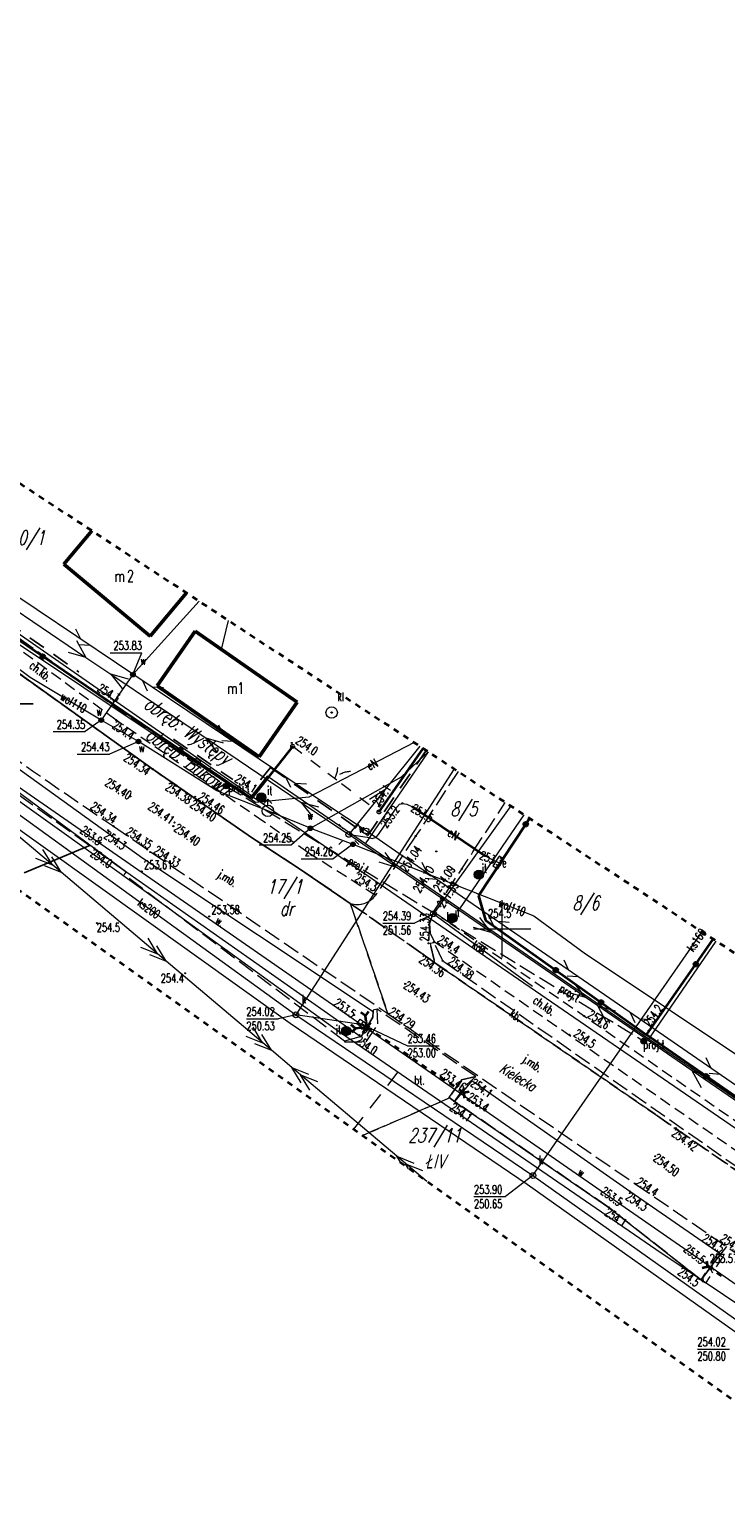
# Model space of a CAD drawing. Header units: metres. Extents: x 7443272 to 7443636, y 5636784 to 5637178.
# Tile 15 of 17: x 7443459 to 7443519, y 5637050 to 5637178. Entities that reach past the tile are written whole.
import ezdxf
from ezdxf.enums import TextEntityAlignment as Align

# ---------------------------------------------------------------- set-up
doc = ezdxf.new("R2010")
doc.units = ezdxf.units.M
doc.header["$MEASUREMENT"] = 0
for name, pattern in [('1', [0]), ('1_OTDN_A', [2, 1, -1]), ('1_OTKC', [1.5, 1, -0.5]), ('1_OTKJ', [2, 1.5, -0.5]), ('1_OTKK', [0]), ('1_OTKR_A', [2, 1, -1]), ('1_OTKU', [2, 1.5, -0.5]), ('1_OTKZ_A', [1, 0.5, -0.5]), ('1_OTOB', [2, 1, -1]), ('1_OTOO', [7.5, 7.5]), ('1_SUEP_A', [0]), ('1_SUKP', [0]), ('1_SULO', [0]), ('1_SUPP_P', [2, 1.5, -0.5]), ('1_SUTP_A', [0]), ('1_SUWP', [0]), ('2_EGBN', [0]), ('2_EGBU_A', [0]), ('2_OTKC', [1.5, 1, -0.5]), ('2_OTKJ', [2, 1.5, -0.5]), ('2_OTKK', [0]), ('2_OTKR', [0]), ('2_OTKU', [2, 1.5, -0.5]), ('2_SUEP_A', [0]), ('2_SUKP', [0]), ('2_SULO', [0]), ('2_SUPP_P', [2, 1.5, -0.5]), ('2_SUTP_A', [0]), ('2_SUWP', [0]), ('3', [1, 0.5, -0.5]), ('3_EGBN', [0]), ('3_EGBU_A', [0]), ('4', [2.5, 1.5, -1]), ('GAO', [2.5, 1.5, -1])]:
    doc.linetypes.add(name, pattern=pattern)
doc.layers.get('0').update_dxf_attribs({"color": 250, "linetype": 'CONTINUOUS', "lineweight": 100})
for name, color, linetype, lineweight, true_color in [('EADOD_T_0', 7, 'CONTINUOUS', 18, 0x7d7d7d), ('OTD_L_12', 7, '1_OTDN_A', 18, 0x7d7d7d), ('OTK_E_T_0', 7, 'CONTINUOUS', 0, 0x7d7d7d), ('OTK_E_T_1', 7, 'CONTINUOUS', 0, 0x7d7d7d), ('OTK_E_T_3', 7, 'CONTINUOUS', 0, 0x7d7d7d), ('OTK_E_T_4', 7, 'CONTINUOUS', 0, 0x7d7d7d), ('OTK_L_0', 7, '1_OTKJ', 18, 0x7d7d7d), ('OTK_L_1', 7, '1_OTKK', 25, 0x7d7d7d), ('OTK_L_2', 7, '1_OTKC', 18, 0x7d7d7d), ('OTK_L_4', 7, '1_OTKU', 18, 0x7d7d7d), ('OTK_L_5', 7, '1_OTKR_A', 18, 0x7d7d7d), ('OTK_L_8', 7, '1_OTKZ_A', 35, 0x7d7d7d), ('OTO_L_0', 7, '1_OTOO', 35, 0x7d7d7d), ('OTO_L_1', 7, '1_OTOB', 18, 0x7d7d7d), ('OTR_T_0', 7, 'CONTINUOUS', 18, 0x7d7d7d), ('OTR_T_1', 7, 'CONTINUOUS', 18, 0x7d7d7d), ('OTZ_E_T_0', 7, 'CONTINUOUS', 0, 0x7d7d7d), ('OTZ_T_2', 7, 'CONTINUOUS', 18, 0x7d7d7d), ('SUE_T_3', 7, 'CONTINUOUS', 18, 0x7d7d7d), ('SUL_L_1', 7, '2_SULO', 35, 0x7d7d7d), ('SUP_E_T_1', 7, 'CONTINUOUS', 0, 0x7d7d7d), ('SUP_T_2', 7, 'CONTINUOUS', 18, 0x7d7d7d), ('SUP_T_4', 7, 'CONTINUOUS', 18, 0x7d7d7d)]:
    doc.layers.add(name, color=color, linetype=linetype, lineweight=lineweight, true_color=true_color)
for name, color, linetype, lineweight in [('EGBB_E_T_0', 7, 'CONTINUOUS', 20), ('EGBB_L_0', 7, '2_EGBU_A', 50), ('EGBC_E_T_0', 7, 'CONTINUOUS', 20), ('EGBC_L_0', 7, '2_EGBN', 18), ('EPGPO_L_0', 3, 'GAO', 25), ('EPGTO_T_0', 3, 'CONTINUOUS', 25), ('EUZOU_T_0', 96, 'CONTINUOUS', 25), ('EUZPU_L_4', 96, '4', 18), ('GRANICE_EWID_L_0', 3, '1', 18), ('KRZYZE_L_0', 7, '1', 0), ('NUMERY_DZIALEK_T_0', 3, 'CONTINUOUS', 25), ('P_SUT_E_T_0', 30, 'CONTINUOUS', 0), ('P_SUT_T_0', 30, 'CONTINUOUS', 18), ('P_SUTP_E_T_0', 30, 'CONTINUOUS', 0), ('P_SUTP_L_0', 30, '2_SUPP_P', 18), ('SUE_E_T_1', 1, 'CONTINUOUS', 0), ('SUE_T_4', 1, 'CONTINUOUS', 18), ('SUEP_E_T_0', 1, 'CONTINUOUS', 0), ('SUEP_L_0', 1, '2_SUEP_A', 18), ('SUER_T_0', 1, 'CONTINUOUS', 18), ('SUK_E_T_2', 34, 'CONTINUOUS', 0), ('SUK_E_T_4', 34, 'CONTINUOUS', 0), ('SUK_T_1', 34, 'CONTINUOUS', 18), ('SUK_T_2', 34, 'CONTINUOUS', 18), ('SUK_T_3', 34, 'CONTINUOUS', 18), ('SUKP_E_T_0', 34, 'CONTINUOUS', 0), ('SUKP_L_0', 34, '2_SUKP', 18), ('SUKR_T_0', 34, 'CONTINUOUS', 18), ('SUTP_L_0', 30, '2_SUTP_A', 18), ('SUW_E_T_2', 5, 'CONTINUOUS', 0), ('SUW_T_2', 5, 'CONTINUOUS', 18), ('SUW_T_5', 5, 'CONTINUOUS', 18), ('SUWP_E_T_0', 5, 'CONTINUOUS', 0), ('SUWP_L_0', 5, '2_SUWP', 18), ('SUWR_T_0', 5, 'CONTINUOUS', 18), ('ZAKRES_L_2', 1, '3', 35)]:
    doc.layers.add(name, color=color, linetype=linetype, lineweight=lineweight)
doc.styles.get("Standard").update_dxf_attribs({"font": 'Simplex.SHX', "width": 0.75})

# ---------------------------------------------------------------- blocks, each defined once
blk = doc.blocks.new('1_SUTK')
at = {"linetype": 'Continuous'}
for radius in [0.25, 0.225, 0.2, 0.175, 0.15, 0.125, 0.1, 0.075, 0.05, 0.025, 0.00715]:
    blk.add_circle((0, 0), radius, dxfattribs=at)
blk = doc.blocks.new('1_SUEO_W')
at = {"linetype": 'Continuous'}
for p, q in [((-0.53035, 0.53035), (-0.8839, 0.8839)), ((0.53035, 0.53035), (0.8839, 0.8839)), ((-0.53035, -0.53035), (-0.8839, -0.8839)), ((0.53035, -0.53035), (0.8839, -0.8839))]:
    blk.add_line(p, q, dxfattribs=at)
blk.add_circle((0, 0), 0.025, dxfattribs=at)
blk = doc.blocks.new('1_SUPP')
at = {"linetype": 'Continuous'}
blk.add_circle((0, 0), 0.25, dxfattribs=at)
blk = doc.blocks.new('1_SUES')
at = {"linetype": 'Continuous'}
for p, q in [((0.5, 0.25), (-0.5, 0.25)), ((-0.5, 0.25), (-0.5, -0.25)), ((0.5, -0.25), (0.5, 0.25)), ((-0.5, -0.25), (0.5, -0.25))]:
    blk.add_line(p, q, dxfattribs=at)
blk = doc.blocks.new('1_SUPS')
at = {"linetype": 'Continuous'}
blk.add_circle((0, 0), 0.0625, dxfattribs=at)
blk = doc.blocks.new('1_SUKK')
at = {"linetype": 'Continuous'}
for p, q in [((-0.5, -0.25), (-0.5, 0.25)), ((-0.5, 0.25), (0.5, 0.25)), ((-0.175, 0.25), (-0.175, -0.25)), ((0.175, 0.25), (0.175, -0.25)), ((0.5, 0.25), (0.5, -0.25)), ((0.5, -0.25), (-0.5, -0.25))]:
    blk.add_line(p, q, dxfattribs=at)
blk = doc.blocks.new('1_SUKM')
at = {"linetype": 'Continuous'}
blk.add_circle((0, 0), 0.5, dxfattribs=at)
blk = doc.blocks.new('1_SUKS')
at = {"linetype": 'Continuous'}
blk.add_circle((0, 0), 0.25, dxfattribs=at)
blk = doc.blocks.new('1_SUPW')
at = {"linetype": 'Continuous'}
blk.add_circle((0, 0), 0.25, dxfattribs=at)
blk = doc.blocks.new('1_SUWH')
at = {"linetype": 'Continuous'}
for p, q in [((0, 1), (-0.35355, 0.64645)), ((0, 1), (0.35355, 0.64645)), ((0, 0.5), (0, 1))]:
    blk.add_line(p, q, dxfattribs=at)
blk.add_circle((0, 0), 0.5, dxfattribs=at)
blk = doc.blocks.new('1_SUWW')
at = {"linetype": 'Continuous'}
for radius in [0.2, 0.175, 0.15, 0.125, 0.1, 0.075, 0.05, 0.025, 0.00715]:
    blk.add_circle((0, 0), radius, dxfattribs=at)
blk = doc.blocks.new('2_OTRN')
at = {"linetype": 'Continuous'}
blk.add_circle((0, 0), 0.045, dxfattribs=at)
blk = doc.blocks.new('2_OTRS')
at = {"linetype": 'Continuous'}
blk.add_circle((0, 0), 0.045, dxfattribs=at)
blk = doc.blocks.new('2_OTZI')
at = {"linetype": 'Continuous'}
for radius in [0.4, 0.375, 0.35, 0.325, 0.3, 0.275, 0.25, 0.225, 0.2, 0.175, 0.15, 0.125, 0.1, 0.075, 0.05, 0.025, 0.005]:
    blk.add_circle((0, 0), radius, dxfattribs=at)

msp = doc.modelspace()

# ---------------------------------------------------------------- linework, layer by layer
at = {"layer": 'EGBB_L_0', "linetype": '3_EGBU_A'}
for p, q in [((7443464.26, 5637134.69), (7443461.82, 5637131.78)), ((7443461.82, 5637131.78), (7443469.32, 5637125.5)), ((7443469.32, 5637125.5), (7443472.49, 5637129.29)), ((7443473.24, 5637125.94), (7443469.93, 5637121.19)), ((7443482.14, 5637119.75), (7443473.24, 5637125.94)), ((7443469.93, 5637121.19), (7443478.84, 5637115)), ((7443478.84, 5637115), (7443482.14, 5637119.75))]:
    msp.add_line(p, q, dxfattribs=at)
at = {"layer": 'EGBC_L_0', "linetype": '3_EGBN'}
for p, q in [((7443464.26, 5637134.69), (7443461.82, 5637131.78)), ((7443461.82, 5637131.78), (7443469.32, 5637125.5)), ((7443469.32, 5637125.5), (7443472.49, 5637129.29))]:
    msp.add_line(p, q, dxfattribs=at)
at = {"layer": 'EPGPO_L_0', "linetype": 'GAO'}
for p, q in [((7443456.8, 5637126.81), (7443463.13, 5637122.38)), ((7443456.8, 5637126.81), (7443463.13, 5637122.38)), ((7443471.35, 5637116.54), (7443476.53, 5637113.02)), ((7443471.35, 5637116.54), (7443476.53, 5637113.02)), ((7443488.29, 5637108.14), (7443493.38, 5637115.55)), ((7443488.29, 5637108.14), (7443493.38, 5637115.55)), ((7443478.95, 5637112.99), (7443479.82, 5637114.05)), ((7443478.95, 5637112.99), (7443479.82, 5637114.05)), ((7443479.82, 5637114.05), (7443488.29, 5637108.14)), ((7443479.82, 5637114.05), (7443488.29, 5637108.14))]:
    msp.add_line(p, q, dxfattribs=at)
at = {"layer": 'EUZPU_L_4', "linetype": '4'}
msp.add_line((7443490.92, 5637087.53), (7443487.05, 5637082.53), dxfattribs=at)
at = {"layer": 'GRANICE_EWID_L_0', "linetype": '1'}
for p, q in [((7443478.16, 5637111.58), (7443451.34, 5637130.26)), ((7443449.59, 5637117.07), (7443468.99, 5637103.23)), ((7443451.17, 5637117.03), (7443604.27, 5637010.81)), ((7443488.08, 5637107.42), (7443493.57, 5637115.42)), ((7443479.51, 5637113.32), (7443478.16, 5637111.58)), ((7443488.08, 5637107.42), (7443479.51, 5637113.32)), ((7443478.16, 5637111.58), (7443634.7, 5637004.05)), ((7443496.32, 5637101.75), (7443501.92, 5637109.93)), ((7443496.32, 5637101.75), (7443488.08, 5637107.42)), ((7443468.99, 5637103.23), (7443485.55, 5637091.22)), ((7443512.79, 5637090.39), (7443496.32, 5637101.75)), ((7443512.79, 5637090.39), (7443518.65, 5637098.94)), ((7443485.55, 5637091.22), (7443513.39, 5637072.09)), ((7443529.27, 5637079.04), (7443512.79, 5637090.39)), ((7443513.39, 5637072.09), (7443545.82, 5637050.29))]:
    msp.add_line(p, q, dxfattribs=at)
at = {"layer": 'KRZYZE_L_0', "linetype": '1'}
for p, q in [((7443500, 5637097.5), (7443500, 5637102.5)), ((7443497.5, 5637100), (7443502.5, 5637100))]:
    msp.add_line(p, q, dxfattribs=at)
at = {"layer": 'NUMERY_DZIALEK_T_0', "linetype": 'Continuous'}
for p, q in [((7443454.84, 5637119.62), (7443459.14, 5637119.62)), ((7443464.13, 5637107.29), (7443458.36, 5637104.89))]:
    msp.add_line(p, q, dxfattribs=at)
at = {"layer": 'OTD_L_12'}
for p, q in [((7443518.77, 5637071.67), (7443517.3, 5637069.4)), ((7443519.19, 5637071.39), (7443518.77, 5637071.67)), ((7443519.19, 5637071.39), (7443517.72, 5637069.12)), ((7443518.04, 5637070.53), (7443518.31, 5637070.03)), ((7443518.18, 5637070.76), (7443518.45, 5637070.26)), ((7443517.72, 5637069.12), (7443517.3, 5637069.4))]:
    msp.add_line(p, q, dxfattribs=at)
at = {"layer": 'OTK_L_0', "linetype": '2_OTKJ'}
for p, q in [((7443469.55, 5637113.92), (7443453.09, 5637125.7)), ((7443478.25, 5637107.9), (7443469.55, 5637113.92)), ((7443496.16, 5637113.72), (7443492.46, 5637108.08)), ((7443497.45, 5637106.7), (7443500.27, 5637111.02)), ((7443466.13, 5637108.95), (7443490.04, 5637092.61)), ((7443482.24, 5637105.3), (7443478.25, 5637107.9)), ((7443492.46, 5637108.08), (7443488.96, 5637102.92)), ((7443494.02, 5637101.48), (7443497.45, 5637106.7)), ((7443486.77, 5637102.22), (7443482.24, 5637105.3)), ((7443486.77, 5637102.22), (7443493.11, 5637097.77)), ((7443493.11, 5637097.77), (7443486.77, 5637102.22)), ((7443486.77, 5637102.22), (7443490.04, 5637092.61)), ((7443490.04, 5637092.61), (7443486.77, 5637102.22)), ((7443493.68, 5637100.47), (7443494.02, 5637101.48)), ((7443493.65, 5637099.05), (7443493.68, 5637100.47)), ((7443494.14, 5637097.03), (7443493.65, 5637099.05)), ((7443493.11, 5637097.77), (7443494.14, 5637097.03)), ((7443494.14, 5637097.03), (7443493.11, 5637097.77)), ((7443513.32, 5637083.84), (7443494.14, 5637097.03)), ((7443490.04, 5637092.61), (7443511.6, 5637077.78)), ((7443585.41, 5637033.89), (7443513.32, 5637083.84)), ((7443511.6, 5637077.78), (7443531.97, 5637063.76))]:
    msp.add_line(p, q, dxfattribs=at)
for centre, radius, start, end in [((7443693.73, 5637448.64), 408.89, 234.047, 236.1777), ((7443487.38, 5637104.08), 1.96, 251.7423, 323.6616)]:
    msp.add_arc(centre, radius, start, end, dxfattribs=at)
at = {"layer": 'OTK_L_1', "linetype": '2_OTKK'}
for p, q in [((7443469.55, 5637113.92), (7443453.09, 5637125.7)), ((7443478.25, 5637107.9), (7443469.55, 5637113.92)), ((7443482.24, 5637105.3), (7443478.25, 5637107.9)), ((7443486.77, 5637102.22), (7443482.24, 5637105.3))]:
    msp.add_line(p, q, dxfattribs=at)
at = {"layer": 'OTK_L_2', "linetype": '2_OTKC'}
for p, q in [((7443466.38, 5637118.19), (7443446.68, 5637132.58)), ((7443453.09, 5637125.7), (7443469.55, 5637113.92)), ((7443479.22, 5637109.34), (7443466.38, 5637118.19)), ((7443469.55, 5637113.92), (7443478.25, 5637107.9)), ((7443483.07, 5637106.66), (7443479.22, 5637109.34)), ((7443478.25, 5637107.9), (7443482.24, 5637105.3)), ((7443488.96, 5637102.92), (7443483.07, 5637106.66)), ((7443482.24, 5637105.3), (7443486.77, 5637102.22)), ((7443494.02, 5637101.48), (7443493.68, 5637100.47)), ((7443522.17, 5637081.96), (7443494.02, 5637101.48)), ((7443493.68, 5637100.47), (7443493.73, 5637099.62)), ((7443493.73, 5637099.62), (7443494.07, 5637098.91)), ((7443494.07, 5637098.91), (7443559.66, 5637053.45))]:
    msp.add_line(p, q, dxfattribs=at)
msp.add_arc((7443487.38, 5637104.08), 1.96, 251.7423, 323.6616, dxfattribs=at)
at = {"layer": 'OTK_L_4', "linetype": '2_OTKU'}
for p, q in [((7443467.24, 5637104.95), (7443452.26, 5637115.72)), ((7443467.08, 5637104.7), (7443467.24, 5637104.95)), ((7443486.26, 5637090.22), (7443467.08, 5637104.7)), ((7443494.07, 5637098.78), (7443493.73, 5637098.73)), ((7443493.73, 5637098.73), (7443494.14, 5637097.03)), ((7443494.82, 5637097.2), (7443494.07, 5637098.78)), ((7443522.36, 5637077.9), (7443494.82, 5637097.2)), ((7443494.14, 5637097.03), (7443494.54, 5637096.75)), ((7443494.54, 5637096.75), (7443513.32, 5637083.84)), ((7443488.72, 5637092.31), (7443488.21, 5637091.42)), ((7443488.72, 5637092.31), (7443488.21, 5637091.42)), ((7443488.77, 5637092.92), (7443488.72, 5637092.31)), ((7443488.77, 5637092.92), (7443488.72, 5637092.31)), ((7443489.11, 5637093.01), (7443488.77, 5637092.92)), ((7443489.11, 5637093.01), (7443488.77, 5637092.92)), ((7443489.18, 5637091.71), (7443489.11, 5637093.01)), ((7443497.7, 5637087.12), (7443489.11, 5637093.01)), ((7443488.21, 5637091.42), (7443487.72, 5637090.62)), ((7443488.21, 5637091.42), (7443487.72, 5637090.62)), ((7443488.16, 5637090.16), (7443489.18, 5637091.71)), ((7443487.72, 5637090.62), (7443486.26, 5637090.22)), ((7443487.72, 5637090.62), (7443486.26, 5637090.22)), ((7443486.26, 5637090.22), (7443486.26, 5637090.16)), ((7443486.26, 5637090.16), (7443488.16, 5637090.16)), ((7443497.7, 5637087.12), (7443496.45, 5637086.83)), ((7443496.45, 5637086.83), (7443497.7, 5637087.12)), ((7443496.92, 5637086.44), (7443497.7, 5637087.12)), ((7443496.45, 5637086.83), (7443495.37, 5637085.3)), ((7443495.37, 5637085.3), (7443496.45, 5637086.83)), ((7443495.85, 5637084.96), (7443496.92, 5637086.44)), ((7443495.3, 5637085.21), (7443487.81, 5637081.99)), ((7443487.81, 5637081.99), (7443495.3, 5637085.21)), ((7443495.37, 5637085.3), (7443495.3, 5637085.21)), ((7443495.3, 5637085.21), (7443495.37, 5637085.3)), ((7443495.37, 5637085.3), (7443495.85, 5637084.96)), ((7443495.85, 5637084.96), (7443495.37, 5637085.3)), ((7443509.28, 5637075.73), (7443495.85, 5637084.96)), ((7443513.32, 5637083.84), (7443522.2, 5637077.69)), ((7443517.51, 5637069.26), (7443509.28, 5637075.73)), ((7443519.53, 5637072.32), (7443517.48, 5637069.62)), ((7443517.48, 5637069.62), (7443517.51, 5637069.26))]:
    msp.add_line(p, q, dxfattribs=at)
at = {"layer": 'OTK_L_5', "linetype": '2_OTKR'}
for p, q in [((7443468.7, 5637106.14), (7443453.65, 5637116.94)), ((7443452.7, 5637115.75), (7443467.29, 5637104.93)), ((7443488.76, 5637092.76), (7443468.7, 5637106.14)), ((7443467.29, 5637104.93), (7443487.7, 5637090.59)), ((7443487.7, 5637090.59), (7443488.72, 5637092.31)), ((7443488.72, 5637092.31), (7443488.76, 5637092.76)), ((7443497.37, 5637086.75), (7443495.85, 5637084.96)), ((7443511.11, 5637077.11), (7443497.37, 5637086.75)), ((7443495.85, 5637084.96), (7443509.28, 5637075.73)), ((7443519.03, 5637071.66), (7443511.11, 5637077.11)), ((7443509.28, 5637075.73), (7443517.51, 5637069.26)), ((7443517.48, 5637069.62), (7443519.03, 5637071.66)), ((7443517.51, 5637069.26), (7443517.48, 5637069.62))]:
    msp.add_line(p, q, dxfattribs=at)
at = {"layer": 'OTK_L_8', "linetype": '2_OTKJ'}
for p, q in [((7443488.08, 5637092.41), (7443487.68, 5637092.71)), ((7443488.08, 5637092.41), (7443488.38, 5637092.8)), ((7443488.14, 5637091.92), (7443488.08, 5637092.41)), ((7443487.21, 5637091.33), (7443486.84, 5637091.65)), ((7443487.21, 5637091.33), (7443486.89, 5637090.96)), ((7443487.71, 5637091.38), (7443487.21, 5637091.33)), ((7443487.72, 5637091.33), (7443488.21, 5637091.42)), ((7443487.91, 5637091.03), (7443488.21, 5637091.42)), ((7443488.21, 5637091.42), (7443487.96, 5637091.4)), ((7443488.12, 5637091.91), (7443488.21, 5637091.42)), ((7443488.21, 5637091.42), (7443488.18, 5637091.67)), ((7443488.53, 5637091.8), (7443488.21, 5637091.42)), ((7443488.21, 5637091.42), (7443488.61, 5637091.15)), ((7443488.6, 5637091.12), (7443488.21, 5637091.42)), ((7443488.59, 5637091.1), (7443488.21, 5637091.42)), ((7443489.01, 5637090.88), (7443489.41, 5637090.61)), ((7443489.81, 5637090.34), (7443490.21, 5637090.07)), ((7443490.61, 5637089.8), (7443491.01, 5637089.53)), ((7443491.41, 5637089.26), (7443491.81, 5637088.99)), ((7443492.21, 5637088.72), (7443492.61, 5637088.44)), ((7443493.01, 5637088.17), (7443493.41, 5637087.9)), ((7443493.81, 5637087.63), (7443494.21, 5637087.36)), ((7443494.61, 5637087.09), (7443495.01, 5637086.82)), ((7443495.41, 5637086.55), (7443495.81, 5637086.28)), ((7443496.21, 5637086.01), (7443496.62, 5637085.73)), ((7443496.62, 5637085.73), (7443497.11, 5637085.82)), ((7443496.62, 5637085.73), (7443496.71, 5637085.24)), ((7443517.41, 5637070.47), (7443517.89, 5637070.57)), ((7443517.79, 5637071.05), (7443517.89, 5637070.57)), ((7443517.89, 5637070.57), (7443518.3, 5637070.3)), ((7443518.71, 5637070.03), (7443519.12, 5637069.76))]:
    msp.add_line(p, q, dxfattribs=at)
at = {"layer": 'OTO_L_0'}
for p, q in [((7443459.98, 5637123.73), (7443455.17, 5637127.01)), ((7443466.18, 5637119.51), (7443459.98, 5637123.73)), ((7443471.96, 5637115.57), (7443466.18, 5637119.51)), ((7443478.16, 5637111.35), (7443471.96, 5637115.57)), ((7443481.75, 5637115.91), (7443478.16, 5637111.35)), ((7443489.27, 5637110.19), (7443493.12, 5637115.72)), ((7443502.05, 5637109.12), (7443497.95, 5637102.88)), ((7443502.39, 5637109.63), (7443502.05, 5637109.12)), ((7443497.95, 5637102.88), (7443498.56, 5637100.76)), ((7443498.56, 5637100.76), (7443504.67, 5637096.41)), ((7443516.87, 5637096.92), (7443518.39, 5637099.1)), ((7443504.67, 5637096.41), (7443508.62, 5637093.59)), ((7443512.58, 5637090.77), (7443516.87, 5637096.92)), ((7443508.62, 5637093.59), (7443512.58, 5637090.77)), ((7443517.77, 5637087.16), (7443512.58, 5637090.77)), ((7443523.93, 5637082.88), (7443517.77, 5637087.16))]:
    msp.add_line(p, q, dxfattribs=at)
for centre in [(7443459.98, 5637123.73), (7443471.96, 5637115.57), (7443502.05, 5637109.12), (7443504.67, 5637096.41), (7443516.87, 5637096.92), (7443508.62, 5637093.59), (7443517.77, 5637087.16)]:
    msp.add_circle(centre, 0.17, dxfattribs=at)
at = {"layer": 'OTO_L_1'}
for p, q in [((7443481.75, 5637115.91), (7443485.01, 5637113.43)), ((7443484.81, 5637113.58), (7443486.01, 5637112.67)), ((7443486.01, 5637112.67), (7443489.27, 5637110.19))]:
    msp.add_line(p, q, dxfattribs=at)
for centre in [(7443481.75, 5637115.91), (7443489.27, 5637110.19)]:
    msp.add_circle(centre, 0.17, dxfattribs=at)
for centre, start, end in [((7443483.67, 5637114.1), 330.6864, 14.7608), ((7443486.82, 5637111.71), 90.7232, 134.7975)]:
    msp.add_arc(centre, 2, start, end, dxfattribs=at)
at = {"layer": 'P_SUTP_L_0', "linetype": '1_SUPP_P'}
for p, q in [((7443443.27, 5637135.8), (7443475.95, 5637112.45)), ((7443475.95, 5637112.45), (7443512.33, 5637090.22))]:
    msp.add_line(p, q, dxfattribs=at)
at = {"layer": 'SUEP_L_0', "linetype": '1_SUEP_A'}
for p, q in [((7443478.52, 5637111.01), (7443449.9, 5637130.1)), ((7443455.45, 5637129.25), (7443463.74, 5637123.66)), ((7443462.92, 5637125.12), (7443463.74, 5637123.66)), ((7443463.74, 5637123.66), (7443462.22, 5637124.08)), ((7443463.74, 5637123.66), (7443465.91, 5637122.2)), ((7443465.91, 5637122.2), (7443474.21, 5637116.61)), ((7443467.44, 5637121.77), (7443465.91, 5637122.2)), ((7443465.91, 5637122.2), (7443466.88, 5637120.94)), ((7443474.21, 5637116.61), (7443482.5, 5637111.02)), ((7443475.73, 5637116.19), (7443474.21, 5637116.61)), ((7443474.21, 5637116.61), (7443475.17, 5637115.36)), ((7443492.32, 5637116.24), (7443483.14, 5637111.49)), ((7443492.83, 5637115.91), (7443489.78, 5637112.12)), ((7443461.57, 5637104.93), (7443452.41, 5637112.68)), ((7443483.14, 5637111.49), (7443478.52, 5637111.01)), ((7443489.78, 5637112.12), (7443486.64, 5637108.23)), ((7443489.78, 5637112.12), (7443488.45, 5637111.27)), ((7443489.23, 5637110.64), (7443489.78, 5637112.12)), ((7443482.5, 5637111.02), (7443486.64, 5637108.23)), ((7443484.02, 5637110.6), (7443482.5, 5637111.02)), ((7443482.5, 5637111.02), (7443483.46, 5637109.77)), ((7443489.77, 5637109.04), (7443490.82, 5637110.61)), ((7443490.82, 5637110.61), (7443491.05, 5637110.87)), ((7443491.05, 5637110.87), (7443491.29, 5637110.93)), ((7443491.29, 5637110.93), (7443491.69, 5637110.86)), ((7443491.69, 5637110.86), (7443492.19, 5637110.63)), ((7443492.19, 5637110.63), (7443492.86, 5637110.21)), ((7443492.86, 5637110.21), (7443498.53, 5637106.36)), ((7443489.22, 5637108.21), (7443489.77, 5637109.04)), ((7443486.64, 5637108.23), (7443486.89, 5637108.2)), ((7443490.76, 5637105.39), (7443486.64, 5637108.23)), ((7443486.89, 5637108.2), (7443488.25, 5637108)), ((7443488.25, 5637108), (7443488.68, 5637107.89)), ((7443488.68, 5637107.89), (7443489.03, 5637107.98)), ((7443489.03, 5637107.98), (7443489.22, 5637108.21)), ((7443459.34, 5637106.16), (7443460.81, 5637105.58)), ((7443460.81, 5637105.58), (7443459.98, 5637106.93)), ((7443461.57, 5637104.93), (7443460.75, 5637106.28)), ((7443490.76, 5637105.39), (7443489.81, 5637106.65)), ((7443498.53, 5637106.36), (7443499.3, 5637105.96)), ((7443460.1, 5637105.52), (7443461.57, 5637104.93)), ((7443470.73, 5637097.18), (7443461.57, 5637104.93)), ((7443489.24, 5637105.83), (7443490.76, 5637105.39)), ((7443499, 5637099.72), (7443490.76, 5637105.39)), ((7443499.3, 5637105.96), (7443499.67, 5637105.79)), ((7443497.48, 5637100.16), (7443499, 5637099.72)), ((7443499, 5637099.72), (7443498.05, 5637100.98)), ((7443507.23, 5637094.04), (7443499, 5637099.72)), ((7443469.97, 5637097.83), (7443469.15, 5637099.18)), ((7443470.73, 5637097.18), (7443469.91, 5637098.53)), ((7443468.5, 5637098.41), (7443469.97, 5637097.83)), ((7443469.26, 5637097.77), (7443470.73, 5637097.18)), ((7443479.89, 5637089.43), (7443470.73, 5637097.18)), ((7443507.23, 5637094.04), (7443506.28, 5637095.31)), ((7443505.71, 5637094.48), (7443507.23, 5637094.04)), ((7443508.32, 5637093.29), (7443507.23, 5637094.04)), ((7443516.56, 5637087.62), (7443508.32, 5637093.29)), ((7443509.13, 5637091.82), (7443508.32, 5637093.29)), ((7443508.32, 5637093.29), (7443509.84, 5637092.85)), ((7443479.13, 5637090.08), (7443478.31, 5637091.43)), ((7443479.89, 5637089.43), (7443479.07, 5637090.78)), ((7443477.66, 5637090.66), (7443479.13, 5637090.08)), ((7443478.42, 5637090.02), (7443479.89, 5637089.43)), ((7443481.67, 5637087.93), (7443479.89, 5637089.43)), ((7443490.83, 5637080.18), (7443481.67, 5637087.93)), ((7443482.49, 5637086.58), (7443481.67, 5637087.93)), ((7443481.67, 5637087.93), (7443483.13, 5637087.34)), ((7443483.25, 5637085.93), (7443482.43, 5637087.28)), ((7443482.43, 5637087.28), (7443483.9, 5637086.7)), ((7443524.79, 5637081.95), (7443516.56, 5637087.62)), ((7443517.37, 5637086.15), (7443516.56, 5637087.62)), ((7443516.56, 5637087.62), (7443518.08, 5637087.18)), ((7443493.44, 5637077.97), (7443490.83, 5637080.18)), ((7443491.2, 5637079.57), (7443490.83, 5637080.18)), ((7443490.83, 5637080.18), (7443492.3, 5637079.59)), ((7443491.85, 5637079.1), (7443491.59, 5637079.53)), ((7443491.59, 5637079.53), (7443493.06, 5637078.95))]:
    msp.add_line(p, q, dxfattribs=at)
at = {"layer": 'SUKP_L_0', "linetype": '1_SUKP'}
for p, q in [((7443443.16, 5637120.64), (7443482.03, 5637092.51)), ((7443444.35, 5637118.37), (7443481.52, 5637091.77)), ((7443495.81, 5637113.95), (7443482.03, 5637092.51)), ((7443500.74, 5637110.71), (7443494.01, 5637101.32)), ((7443494.01, 5637101.32), (7443502.63, 5637095.01)), ((7443502.68, 5637078.5), (7443517.43, 5637099.74)), ((7443487.89, 5637091.63), (7443482.03, 5637092.51)), ((7443482.03, 5637092.51), (7443502.68, 5637078.5)), ((7443481.52, 5637091.77), (7443502.17, 5637077.76)), ((7443502.68, 5637078.5), (7443521.94, 5637064.83)), ((7443502.17, 5637077.76), (7443521.43, 5637064.09))]:
    msp.add_line(p, q, dxfattribs=at)
at = {"layer": 'SUKR_T_0', "linetype": 'Continuous'}
for p, q in [((7443494.01, 5637101.32), (7443492.37, 5637100.5)), ((7443489.6, 5637100.5), (7443492.37, 5637100.5)), ((7443477.71, 5637092.16), (7443480.51, 5637092.16)), ((7443482.03, 5637092.51), (7443480.51, 5637092.16)), ((7443487.89, 5637091.63), (7443491.76, 5637089.81)), ((7443491.76, 5637089.81), (7443494.52, 5637089.81)), ((7443502.68, 5637078.5), (7443500.28, 5637076.66)), ((7443497.54, 5637076.66), (7443500.28, 5637076.66)), ((7443517.01, 5637063.38), (7443519.8, 5637063.38))]:
    msp.add_line(p, q, dxfattribs=at)
at = {"layer": 'SUL_L_1', "linetype": '1_SULO'}
for p, q in [((7443492.19, 5637110.63), (7443492.86, 5637110.21)), ((7443492.86, 5637110.21), (7443498.53, 5637106.36))]:
    msp.add_line(p, q, dxfattribs=at)
at = {"layer": 'SUTP_L_0', "linetype": '1_SUTP_A'}
for p, q in [((7443466.39, 5637123.15), (7443453.95, 5637131.52)), ((7443463.28, 5637125.24), (7443462.86, 5637126.13)), ((7443464.11, 5637124.69), (7443463.13, 5637124.75)), ((7443478.84, 5637114.78), (7443466.39, 5637123.15)), ((7443469.1, 5637120.73), (7443468.68, 5637121.62)), ((7443470.49, 5637121), (7443469.51, 5637121.06)), ((7443475.73, 5637116.88), (7443475.3, 5637117.76)), ((7443476.56, 5637116.32), (7443475.58, 5637116.38)), ((7443484.73, 5637110.82), (7443478.84, 5637114.78)), ((7443481.12, 5637113.25), (7443481.55, 5637112.36)), ((7443481.95, 5637112.69), (7443482.94, 5637112.63)), ((7443488.14, 5637108.53), (7443484.73, 5637110.82)), ((7443490.7, 5637106.77), (7443488.14, 5637108.53)), ((7443496.55, 5637102.75), (7443490.7, 5637106.77)), ((7443493.46, 5637104.88), (7443493.04, 5637105.77)), ((7443494.28, 5637104.31), (7443493.3, 5637104.38)), ((7443508.91, 5637094.25), (7443496.55, 5637102.75)), ((7443499.23, 5637100.3), (7443498.81, 5637101.19)), ((7443500.62, 5637100.56), (7443499.64, 5637100.63)), ((7443505.82, 5637096.38), (7443505.4, 5637097.27)), ((7443506.64, 5637095.81), (7443505.66, 5637095.88)), ((7443521.27, 5637085.75), (7443508.91, 5637094.25)), ((7443511.59, 5637091.8), (7443511.17, 5637092.69)), ((7443512.98, 5637092.06), (7443512, 5637092.13)), ((7443518.18, 5637087.88), (7443517.76, 5637088.77)), ((7443519, 5637087.31), (7443518.02, 5637087.38))]:
    msp.add_line(p, q, dxfattribs=at)
at = {"layer": 'SUWP_L_0', "linetype": '1_SUWP'}
for p, q in [((7443458.88, 5637121.92), (7443447.74, 5637130.1)), ((7443473.61, 5637128.55), (7443467.83, 5637122.16)), ((7443476.14, 5637126.89), (7443475.53, 5637124.35)), ((7443465.07, 5637118.19), (7443458.88, 5637121.92)), ((7443467.83, 5637122.16), (7443465.07, 5637118.19)), ((7443468.31, 5637116.33), (7443465.07, 5637118.19)), ((7443475.15, 5637112.04), (7443468.31, 5637116.33)), ((7443491.23, 5637113.25), (7443493.55, 5637115.43)), ((7443483.29, 5637108.77), (7443491.23, 5637113.25)), ((7443479.58, 5637110.29), (7443475.15, 5637112.04)), ((7443483.29, 5637108.77), (7443479.58, 5637110.29)), ((7443483.29, 5637108.77), (7443487, 5637107.37)), ((7443487, 5637107.37), (7443502.75, 5637101.13)), ((7443502.75, 5637101.13), (7443507.13, 5637097.91)), ((7443507.13, 5637097.91), (7443526.63, 5637084.88))]:
    msp.add_line(p, q, dxfattribs=at)
at = {"layer": 'SUWR_T_0', "linetype": 'Continuous'}
for p, q in [((7443465.84, 5637124.07), (7443468.61, 5637124.07)), ((7443467.83, 5637122.16), (7443468.61, 5637124.07)), ((7443465.07, 5637118.19), (7443463.67, 5637117.19)), ((7443460.87, 5637117.19), (7443463.67, 5637117.19)), ((7443462.97, 5637115.24), (7443465.79, 5637115.24)), ((7443468.31, 5637116.33), (7443465.79, 5637115.24)), ((7443483.29, 5637108.77), (7443481.64, 5637107.31)), ((7443478.84, 5637107.31), (7443481.64, 5637107.31)), ((7443487, 5637107.37), (7443485.27, 5637106.11)), ((7443482.5, 5637106.11), (7443485.27, 5637106.11))]:
    msp.add_line(p, q, dxfattribs=at)
at = {"layer": 'ZAKRES_L_2', "linetype": '3'}
for p, q in [((7443397.81, 5637178.39), (7443627.81, 5637027.16)), ((7443589.95, 5637009.06), (7443457.11, 5637103.91))]:
    msp.add_line(p, q, dxfattribs=at)

# ---------------------------------------------------------------- block references
at = {"layer": 'OTR_T_0'}
for p in [(7443469.55, 5637113.92), (7443467.61, 5637111.54), (7443473.14, 5637111.44), (7443473.17, 5637111.41), (7443473.24, 5637111.51), (7443466.13, 5637108.95), (7443471.35, 5637108.95), (7443471.45, 5637109.27), (7443492.46, 5637108.08), (7443469.07, 5637106.92), (7443469.32, 5637106.69), (7443494.26, 5637106.75), (7443468.59, 5637105.01), (7443496.49, 5637105.22), (7443474.47, 5637101.09), (7443493.59, 5637098.74), (7443493.11, 5637097.77), (7443494.82, 5637097.2), (7443491.56, 5637095.21), (7443490.04, 5637092.61), (7443496.6, 5637085.77), (7443515.12, 5637082.64), (7443513.33, 5637080.18), (7443518.67, 5637072.91), (7443517.88, 5637070.7)]:
    msp.add_blockref('2_OTRS', p, dxfattribs=at)
at = {"layer": 'OTR_T_1'}
for p in [(7443466.18, 5637119.51), (7443466.38, 5637118.19), (7443481.67, 5637116.2), (7443478.12, 5637111.58), (7443489.33, 5637110.31), (7443465, 5637107.52), (7443465.66, 5637108.59), (7443464.47, 5637107.03), (7443488.94, 5637103), (7443464.68, 5637100.5), (7443498.57, 5637100.77), (7443494.06, 5637098.85), (7443472.37, 5637096.13), (7443487.1, 5637092.48), (7443507.13, 5637092.41), (7443487.56, 5637090.74), (7443505.87, 5637090.77), (7443496.62, 5637085.73), (7443496.92, 5637086.44), (7443495.85, 5637084.96), (7443511.11, 5637077.11), (7443511.6, 5637077.78), (7443509.28, 5637075.73), (7443510.35, 5637076.08), (7443518.98, 5637071.53), (7443517.89, 5637070.57), (7443517.51, 5637069.26)]:
    msp.add_blockref('2_OTRN', p, dxfattribs=at)
at = {"layer": 'OTR_T_1', "rotation": 0.05564236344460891}
msp.add_blockref('2_OTRN', (7443512.76, 5637091.12), dxfattribs=at)
at = {"layer": 'OTZ_T_2'}
for p in [(7443479.01, 5637111.45), (7443497.97, 5637104.73), (7443495.67, 5637100.94), (7443486.41, 5637091.09)]:
    msp.add_blockref('2_OTZI', p, dxfattribs=at)
at = {"layer": 'P_SUT_T_0'}
for p in [(7443475.95, 5637112.45), (7443512.33, 5637090.22)]:
    msp.add_blockref('1_SUTK', p, dxfattribs=at)
at = {"layer": 'SUE_T_3'}
for name in ['1_SUEO_W', '1_SUPP']:
    msp.add_blockref(name, (7443486.64, 5637108.23), dxfattribs=at)
at = {"layer": 'SUE_T_4', "rotation": 237.1959991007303}
msp.add_blockref('1_SUES', (7443499.67, 5637105.79), dxfattribs=at)
at = {"layer": 'SUER_T_0'}
for p in [(7443491.29, 5637110.93), (7443492.19, 5637110.63), (7443498.53, 5637106.36)]:
    msp.add_blockref('1_SUPS', p, dxfattribs=at)
at = {"layer": 'SUK_T_1', "rotation": 325.2889581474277}
msp.add_blockref('1_SUKK', (7443487.89, 5637091.63), dxfattribs=at)
at = {"layer": 'SUK_T_2'}
msp.add_blockref('1_SUKM', (7443485.14, 5637118.85), dxfattribs=at)
at = {"layer": 'SUK_T_3'}
for p in [(7443482.03, 5637092.51), (7443502.68, 5637078.5)]:
    msp.add_blockref('1_SUKS', p, dxfattribs=at)
at = {"layer": 'SUKR_T_0'}
for p in [(7443485.14, 5637118.85), (7443494.01, 5637101.32), (7443494.59, 5637101.97), (7443482.03, 5637092.51), (7443487.89, 5637091.63), (7443502.68, 5637078.5)]:
    msp.add_blockref('1_SUPS', p, dxfattribs=at)
at = {"layer": 'SUP_T_2'}
for p in [(7443488.14, 5637108.53), (7443486.64, 5637108.23)]:
    msp.add_blockref('1_SUPP', p, dxfattribs=at)
at = {"layer": 'SUP_T_4'}
msp.add_blockref('1_SUPW', (7443494.01, 5637101.32), dxfattribs=at)
at = {"layer": 'SUW_T_2'}
msp.add_blockref('1_SUWH', (7443479.58, 5637110.29), dxfattribs=at)
at = {"layer": 'SUW_T_5'}
for p in [(7443467.83, 5637122.16), (7443465.07, 5637118.19), (7443468.31, 5637116.33), (7443483.29, 5637108.77), (7443487, 5637107.37)]:
    msp.add_blockref('1_SUWW', p, dxfattribs=at)
at = {"layer": 'SUWR_T_0'}
for p in [(7443467.83, 5637122.16), (7443465.07, 5637118.19), (7443468.31, 5637116.33), (7443483.29, 5637108.77), (7443487, 5637107.37)]:
    msp.add_blockref('1_SUPS', p, dxfattribs=at)

# ---------------------------------------------------------------- texts
at = {"layer": 'EADOD_T_0', "oblique": 15, "width": 0.7}
msp.add_text('Kielecka', height=0.9, rotation=328.8824, dxfattribs=at).set_placement((7443500.14, 5637088.35), align=Align.TOP_LEFT)
at = {"layer": 'EGBB_E_T_0', "width": 0.7}
for s, p in [('m', (7443466.23, 5637130.24)), ('m1', (7443476.04, 5637120.47))]:
    msp.add_text(s, height=1, dxfattribs=at).set_placement(p)
at = {"layer": 'EGBC_E_T_0', "width": 0.7}
msp.add_text('2', height=1, dxfattribs=at).set_placement((7443467.32, 5637130.26))
at = {"layer": 'EPGTO_T_0', "oblique": 15, "width": 0.7}
for s, rotation, p in [('obręb: Występy', 324.577, (7443472.51, 5637117.13)), ('obręb: Bukowa', 323.5222, (7443472.58, 5637114.5))]:
    msp.add_text(s, height=1.25, rotation=rotation, dxfattribs=at).set_placement(p, align=Align.MIDDLE)
at = {"layer": 'EUZOU_T_0', "oblique": 15, "width": 0.7}
for s, p in [('dr', (7443480.61, 5637102.4)), ('ŁIV', (7443493.3, 5637080.36))]:
    msp.add_text(s, height=1.25, dxfattribs=at).set_placement(p, align=Align.TOP_LEFT)
at = {"layer": 'NUMERY_DZIALEK_T_0', "oblique": 15, "width": 0.7}
for s, p in [('350/1', (7443456.31, 5637134.71)), ('8/5', (7443495.49, 5637111.07)), ('17/1', (7443479.5, 5637104.29)), ('8/6', (7443506.12, 5637102.89)), ('237/11', (7443491.82, 5637082.64))]:
    msp.add_text(s, height=1.25, dxfattribs=at).set_placement(p, align=Align.TOP_LEFT)
at = {"layer": 'OTK_E_T_0', "width": 0.7}
for rotation, p in [(328.0919, (7443475.52, 5637105.2)), (325.77, (7443502.13, 5637089.09))]:
    msp.add_text('j.mb.', height=0.75, rotation=rotation, dxfattribs=at).set_placement(p, align=Align.TOP_LEFT)
at = {"layer": 'OTK_E_T_1', "width": 0.7}
for rotation, p in [(321.6048, (7443459.78, 5637122.45)), (324.64, (7443503.67, 5637093.3))]:
    msp.add_text('ch.kb.', height=0.75, rotation=rotation, dxfattribs=at).set_placement(p, align=Align.MIDDLE)
at = {"layer": 'OTK_E_T_3', "width": 0.7}
msp.add_text('kb.', height=0.75, rotation=325.57, dxfattribs=at).set_placement((7443501.2, 5637092.45), align=Align.MIDDLE)
msp.add_text('bt.', height=0.75, rotation=327.78, dxfattribs=at).set_placement((7443488.51, 5637090.53), align=Align.RIGHT)
msp.add_text('bt.', height=0.75, dxfattribs=at).set_placement((7443493.26, 5637086.43), align=Align.RIGHT)
at = {"layer": 'OTK_E_T_4', "width": 0.7}
for rotation, p in [(327.1715, (7443475.42, 5637100.63)), (326.5048, (7443507, 5637078.69))]:
    msp.add_text('w.', height=0.75, rotation=rotation, dxfattribs=at).set_placement(p, align=Align.MIDDLE)
at = {"layer": 'OTR_T_0', "width": 0.7}
for s, rotation, p in [('254.34', 325.3, (7443469.42, 5637113.95)), ('254.38', 326.4928, (7443473.05, 5637111.44))]:
    msp.add_text(s, height=0.75, rotation=rotation, dxfattribs=at).set_placement(p, align=Align.TOP_RIGHT)
for s, rotation, p in [('254.40', 327.08, (7443467.61, 5637111.54)), ('254.41', 324.5312, (7443471.3, 5637109.38)), ('253.46', 323.6547, (7443496.72, 5637086.1))]:
    msp.add_text(s, height=0.75, rotation=rotation, dxfattribs=at).set_placement(p, align=Align.MIDDLE_RIGHT)
for s, rotation, p in [('254.46', 325.9068, (7443473.44, 5637111.35)), ('254.33', 326.7859, (7443469.56, 5637106.67)), ('254.09', 55.278, (7443494.56, 5637103.15)), ('254.33', 88.5382, (7443493.59, 5637098.9)), ('254.38', 322.98, (7443495.2, 5637097.03)), ('254.29', 325.4708, (7443490.04, 5637092.61)), ('254.39', 323.9532, (7443518.91, 5637072.87))]:
    msp.add_text(s, height=0.75, rotation=rotation, dxfattribs=at).set_placement(p)
for s, rotation, p in [('254.34', 325.66, (7443466.08, 5637109.12)), ('254.35', 325.6539, (7443469.19, 5637106.91))]:
    msp.add_text(s, height=0.75, rotation=rotation, dxfattribs=at).set_placement(p, align=Align.RIGHT)
for s, rotation, p in [('254.40', 325.9862, (7443473.14, 5637111.31)), ('254.04', 56.799, (7443491.06, 5637105.27)), ('254.36', 325.426, (7443493.11, 5637097.77)), ('254.42', 324.6645, (7443515.12, 5637082.64))]:
    msp.add_text(s, height=0.75, rotation=rotation, dxfattribs=at).set_placement(p, align=Align.TOP_LEFT)
for s, rotation, p in [('254.40', 324.7436, (7443471.54, 5637108.92)), ('254.10', 58.266, (7443492.51, 5637103.26)), ('254.43', 325.3936, (7443491.56, 5637095.21)), ('254.50', 322.5116, (7443513.33, 5637080.18))]:
    msp.add_text(s, height=0.75, rotation=rotation, dxfattribs=at).set_placement(p, align=Align.MIDDLE_LEFT)
for s, p in [('253.61', (7443468.79, 5637105.21)), ('253.58', (7443474.67, 5637101.29)), ('253.57', (7443518.08, 5637070.9))]:
    msp.add_text(s, height=0.75, dxfattribs=at).set_placement(p)
at = {"layer": 'OTR_T_1', "width": 0.7}
for s, rotation, p in [('254.3', 327.934, (7443466.38, 5637119.71)), ('254.1', 327.4717, (7443478.34, 5637111.81)), ('254.3', 329.6544, (7443488.84, 5637103.22)), ('254.5', 326.1493, (7443519.02, 5637071.73))]:
    msp.add_text(s, height=0.75, rotation=rotation, dxfattribs=at).set_placement(p, align=Align.RIGHT)
for s, rotation, p in [('254.4', 325.4245, (7443466.38, 5637118.19)), ('254.3', 325.6035, (7443465.66, 5637108.59)), ('254.0', 324.8067, (7443464.47, 5637107.03)), ('254.0', 325.3588, (7443487.56, 5637090.74)), ('254.1', 325.747, (7443495.79, 5637084.89)), ('254.3', 325.4388, (7443511.11, 5637077.11)), ('254.1', 325.58, (7443509.28, 5637075.73))]:
    msp.add_text(s, height=0.75, rotation=rotation, dxfattribs=at).set_placement(p, align=Align.TOP_LEFT)
for s, rotation, p in [('254.0', 324.8386, (7443481.95, 5637116.24)), ('254.1', 56.2838, (7443489.26, 5637110.56)), ('254.4', 326.4726, (7443494.29, 5637098.89)), ('254.6', 325.6074, (7443507.38, 5637092.35)), ('254.2', 54.37, (7443512.87, 5637091.4)), ('254.5', 324.7878, (7443506.16, 5637090.71)), ('254.1', 324.7116, (7443497.17, 5637086.4)), ('254.4', 325.473, (7443511.6, 5637077.78))]:
    msp.add_text(s, height=0.75, rotation=rotation, dxfattribs=at).set_placement(p)
for s, rotation, p in [('253.8', 322.6538, (7443465, 5637107.52)), ('253.5', 322.997, (7443487.1, 5637092.48)), ('253.5', 323.4971, (7443510.35, 5637076.08)), ('253.5', 321.5387, (7443517.56, 5637071.01))]:
    msp.add_text(s, height=0.75, rotation=rotation, dxfattribs=at).set_placement(p, align=Align.MIDDLE_RIGHT)
msp.add_text('254.5', height=0.75, dxfattribs=at).set_placement((7443498.77, 5637100.97))
msp.add_text('254.5', height=0.75, dxfattribs=at).set_placement((7443464.68, 5637100.5), align=Align.TOP_LEFT)
msp.add_text('254.4', height=0.75, dxfattribs=at).set_placement((7443472.28, 5637096.07), align=Align.TOP_RIGHT)
msp.add_text('253.4', height=0.75, rotation=324.9957, dxfattribs=at).set_placement((7443497.07, 5637085.48), align=Align.MIDDLE_LEFT)
msp.add_text('254.5', height=0.75, rotation=323.2923, dxfattribs=at).set_placement((7443517.3, 5637069.34), align=Align.TOP_RIGHT)
at = {"layer": 'OTZ_E_T_0', "width": 0.7}
for p in [(7443479.52, 5637111.67), (7443498.23, 5637104.91), (7443495.86, 5637101.09)]:
    msp.add_text('it', height=0.75, dxfattribs=at).set_placement(p)
msp.add_text('it', height=0.75, dxfattribs=at).set_placement((7443485.96, 5637090.84), align=Align.RIGHT)
at = {"layer": 'P_SUT_E_T_0', "width": 0.7}
for p in [(7443476.13, 5637111.94), (7443512.28, 5637089.54)]:
    msp.add_text('proj.t', height=0.75, dxfattribs=at).set_placement(p)
at = {"layer": 'P_SUTP_E_T_0', "width": 0.7}
for rotation, p in [(328.5743, (7443487.4, 5637105.45)), (327.9946, (7443505.82, 5637094.32))]:
    msp.add_text('proj.t', height=0.75, rotation=rotation, dxfattribs=at).set_placement(p, align=Align.MIDDLE)
at = {"layer": 'SUE_E_T_1', "width": 0.7}
msp.add_text('e', height=0.75, dxfattribs=at).set_placement((7443499.99, 5637105.37))
at = {"layer": 'SUEP_E_T_0', "width": 0.7}
for rotation, p in [(28.4092, (7443488.66, 5637114.35)), (325.823, (7443495.75, 5637108.25))]:
    msp.add_text('eN', height=0.75, rotation=rotation, dxfattribs=at).set_placement(p, align=Align.MIDDLE)
at = {"layer": 'SUER_T_0', "width": 0.7}
msp.add_text('253.2', height=0.75, rotation=54.5089, dxfattribs=at).set_placement((7443490.81, 5637110.6), align=Align.MIDDLE_RIGHT)
msp.add_text('253.5', height=0.75, rotation=327.85, dxfattribs=at).set_placement((7443492.19, 5637110.63), align=Align.MIDDLE_LEFT)
msp.add_text('253.3', height=0.75, rotation=338.53, dxfattribs=at).set_placement((7443499.04, 5637106.1), align=Align.MIDDLE)
at = {"layer": 'SUK_E_T_2', "width": 0.7}
msp.add_text('kl', height=0.75, dxfattribs=at).set_placement((7443485.64, 5637119.85))
at = {"layer": 'SUK_E_T_4', "width": 0.7}
for p in [(7443482.53, 5637093.51), (7443503.18, 5637079.5)]:
    msp.add_text('k', height=0.75, dxfattribs=at).set_placement(p)
at = {"layer": 'SUKP_E_T_0', "width": 0.7}
for s, rotation, p in [('ks200', 324.1094, (7443469.23, 5637101.77)), ('ks160', 55.2204, (7443516.94, 5637099.03)), ('kdA', 323.858, (7443498, 5637098.38))]:
    msp.add_text(s, height=0.75, rotation=rotation, dxfattribs=at).set_placement(p, align=Align.MIDDLE)
at = {"layer": 'SUKR_T_0', "width": 0.7}
msp.add_text('251.39', height=0.75, rotation=56.33, dxfattribs=at).set_placement((7443494.59, 5637101.97), align=Align.MIDDLE_LEFT)
for s, p in [('254.39', (7443489.6, 5637101.5)), ('251.56', (7443489.6, 5637100.25)), ('254.02', (7443477.71, 5637093.16)), ('250.53', (7443477.71, 5637091.91)), ('253.46', (7443491.76, 5637090.81)), ('253.00', (7443491.76, 5637089.56)), ('253.90', (7443497.54, 5637077.66)), ('250.65', (7443497.54, 5637076.41)), ('254.02', (7443517.01, 5637064.38)), ('250.80', (7443517.01, 5637063.13))]:
    msp.add_text(s, height=0.75, dxfattribs=at).set_placement(p, align=Align.TOP_LEFT)
at = {"layer": 'SUP_E_T_1', "width": 0.7}
msp.add_text('k', height=0.75, dxfattribs=at).set_placement((7443495.16, 5637100.71))
at = {"layer": 'SUW_E_T_2', "width": 0.7}
for p in [(7443468.48, 5637123.02), (7443464.65, 5637118.58), (7443468.34, 5637115.39), (7443483.02, 5637109.51), (7443487.5, 5637108.37)]:
    msp.add_text('w', height=0.75, dxfattribs=at).set_placement(p)
at = {"layer": 'SUWP_E_T_0', "width": 0.7}
for rotation, p in [(329.7023, (7443462.65, 5637119.72)), (338.3795, (7443500.86, 5637101.88))]:
    msp.add_text('woI110', height=0.75, rotation=rotation, dxfattribs=at).set_placement(p, align=Align.MIDDLE)
at = {"layer": 'SUWR_T_0', "width": 0.7}
msp.add_text('253.83', height=0.75, dxfattribs=at).set_placement((7443468.61, 5637124.32), align=Align.RIGHT)
for s, p in [('254.35', (7443463.67, 5637118.19)), ('254.43', (7443465.79, 5637116.24)), ('254.25', (7443481.64, 5637108.31)), ('254.26', (7443485.27, 5637107.11))]:
    msp.add_text(s, height=0.75, dxfattribs=at).set_placement(p, align=Align.TOP_RIGHT)

doc.saveas('drawing.dxf')
